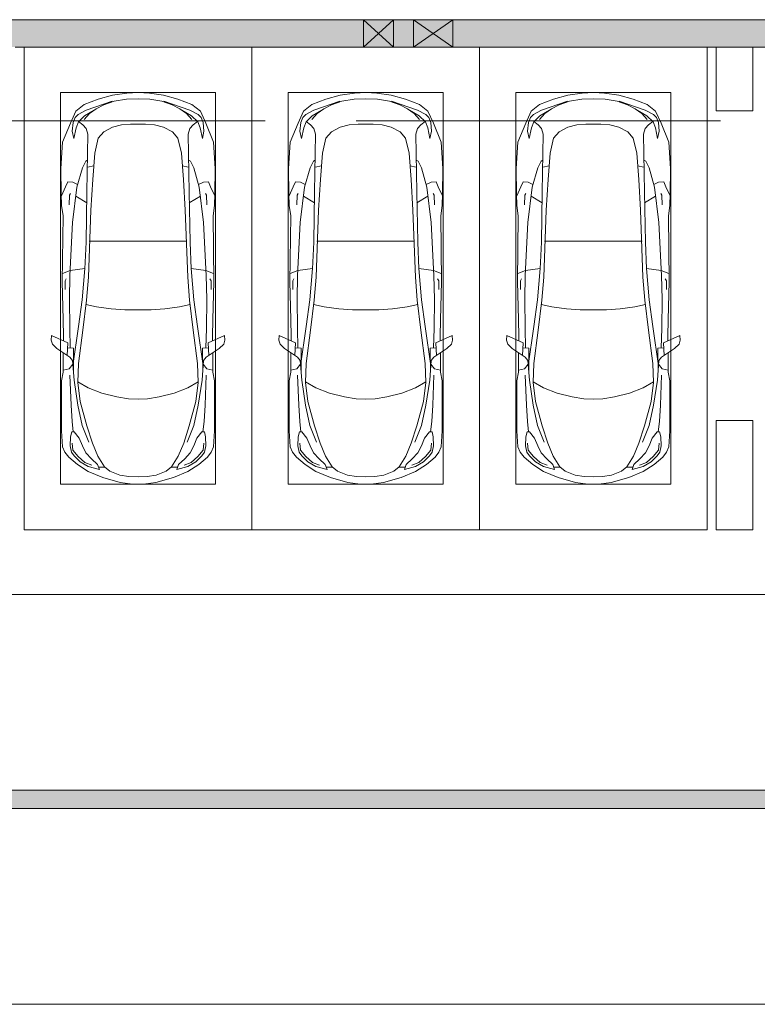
# Model space of a CAD drawing. Header units: millimetres. Extents: x -32229 to 169101, y -13689 to 125138.
# Tile 194 of 256: x 73685 to 81785, y 110550 to 121360. Entities that reach past the tile are written whole.
import ezdxf

# ---------------------------------------------------------------- set-up
doc = ezdxf.new("R2010")
doc.units = ezdxf.units.MM
doc.linetypes.add('ADSK_Линия сетки', pattern=[5000, 4000, -500, 0, -500])
for name, color, linetype, lineweight in [('A-DETL-GENF-OTLN', 7, 'Continuous', 18), ('A-FLOR-____-OTLN', 7, 'Continuous', 18), ('A-GLAZ-____-MCUT', 7, 'Continuous', 9), ('A-GLAZ-____-OTLN', 7, 'Continuous', 18), ('A-WALL-____-MCUT', 7, 'Continuous', 40), ('A-WALL-____-OTLN', 7, 'Continuous', 18), ('A-WALL-____-PATT', 7, 'Continuous', 40), ('C-PRKG-____-OTLN', 7, 'Continuous', 18), ('M-EQPM-____-OTLN', 7, 'Continuous', 18), ('S-COLS-____-MCUT', 7, 'Continuous', 40), ('S-COLS-____-OTLN', 7, 'Continuous', 18), ('S-GRID-____-OTLN', 7, 'Continuous', 9)]:
    doc.layers.add(name, color=color, linetype=linetype, lineweight=lineweight)

# ---------------------------------------------------------------- blocks, each defined once
blk = doc.blocks.new('АР_Машиноместо - 5300x2500_С-2205627--01 ЭМ')
at = {"layer": 'A-DETL-GENF-OTLN', "color": 253, "lineweight": 13, "true_color": 0xaaaaaa}
for p, q in [((1053, -518), (862, -572)), ((1165, -503), (1053, -518)), ((1250, -500), (1165, -503)), ((1250, -500), (1335, -503)), ((1335, -503), (1447, -518)), ((1447, -518), (1638, -572)), ((702, -640), (584, -715)), ((862, -572), (702, -640)), ((941, -642), (882, -692)), ((1051, -599), (941, -642)), ((1149, -583), (1051, -599)), ((1250, -582), (1149, -583)), ((1250, -582), (1351, -583)), ((1351, -583), (1449, -599)), ((1449, -599), (1559, -642)), ((1559, -642), (1618, -692)), ((1638, -572), (1798, -640)), ((1798, -640), (1916, -715)), ((584, -715), (489, -796)), ((616, -746), (550, -812)), ((704, -696), (616, -746)), ((825, -661), (704, -696)), ((738, -778), (805, -716)), ((805, -716), (825, -661)), ((882, -692), (809, -809)), ((888, -686), (815, -687)), ((1612, -686), (1685, -687)), ((1618, -692), (1691, -809)), ((1695, -716), (1675, -661)), ((1675, -661), (1796, -696)), ((1762, -778), (1695, -716)), ((1796, -696), (1884, -746)), ((1884, -746), (1950, -812)), ((1916, -715), (2011, -796)), ((446, -853), (421, -911)), ((489, -796), (446, -853)), ((519, -852), (506, -920)), ((550, -812), (519, -852)), ((639, -920), (677, -844)), ((677, -844), (738, -778)), ((809, -809), (749, -950)), ((1691, -809), (1751, -950)), ((1823, -844), (1762, -778)), ((1861, -920), (1823, -844)), ((1950, -812), (1981, -852)), ((1981, -852), (1994, -920)), ((2011, -796), (2054, -853)), ((2054, -853), (2079, -911)), ((421, -911), (409, -1087)), ((506, -920), (510, -1019)), ((603, -1005), (639, -920)), ((749, -950), (687, -1141)), ((1751, -950), (1813, -1141)), ((1897, -1005), (1861, -920)), ((1994, -920), (1990, -1019)), ((2079, -911), (2091, -1087)), ((510, -1019), (522, -1074)), ((522, -1074), (549, -1076)), ((549, -1076), (603, -1005)), ((1951, -1076), (1897, -1005)), ((1978, -1074), (1951, -1076)), ((1990, -1019), (1978, -1074)), ((409, -1087), (411, -1634)), ((687, -1141), (615, -1410)), ((1813, -1141), (1885, -1410)), ((2091, -1087), (2089, -1634)), ((615, -1410), (589, -1616)), ((704, -1557), (853, -1499)), ((853, -1499), (1017, -1460)), ((1017, -1460), (1147, -1439)), ((1147, -1439), (1250, -1434)), ((1353, -1439), (1250, -1434)), ((1483, -1460), (1353, -1439)), ((1647, -1499), (1483, -1460)), ((1796, -1557), (1647, -1499)), ((1885, -1410), (1911, -1616)), ((589, -1616), (596, -1825)), ((590, -1624), (704, -1557)), ((1910, -1624), (1796, -1557)), ((1911, -1616), (1904, -1825)), ((411, -1634), (427, -1731)), ((547, -1643), (531, -1858)), ((1953, -1643), (1969, -1858)), ((2089, -1634), (2073, -1731)), ((427, -1731), (427, -1943)), ((495, -1765), (427, -1753)), ((534, -1817), (495, -1765)), ((597, -2231), (535, -1798)), ((541, -1994), (540, -1733)), ((596, -1825), (645, -2192)), ((1904, -1825), (1855, -2192)), ((1903, -2231), (1965, -1798)), ((1959, -1994), (1960, -1733)), ((1966, -1817), (2005, -1765)), ((2005, -1765), (2073, -1753)), ((2073, -1731), (2073, -1943)), ((501, -1894), (358, -1990)), ((480, -2053), (471, -1914)), ((531, -1858), (501, -1894)), ((1969, -1858), (1999, -1894)), ((1999, -1894), (2142, -1990)), ((2020, -2053), (2029, -1914)), ((309, -2036), (297, -2080)), ((301, -2131), (480, -2053)), ((358, -1990), (309, -2036)), ((541, -1994), (476, -1998)), ((506, -1996), (500, -2210)), ((1959, -1994), (2024, -1998)), ((1994, -1996), (2000, -2210)), ((2199, -2131), (2020, -2053)), ((2142, -1990), (2191, -2036)), ((2191, -2036), (2203, -2080)), ((297, -2080), (301, -2131)), ((428, -2308), (432, -2120)), ((432, -2120), (431, -2074)), ((2068, -2120), (2069, -2074)), ((2072, -2308), (2068, -2120)), ((2203, -2080), (2199, -2131)), ((500, -2210), (496, -2532)), ((637, -2526), (597, -2231)), ((645, -2192), (684, -2522)), ((1855, -2192), (1816, -2522)), ((1863, -2526), (1903, -2231)), ((2000, -2210), (2004, -2532)), ((418, -2723), (428, -2308)), ((2082, -2723), (2072, -2308)), ((496, -2532), (501, -2790)), ((637, -2526), (666, -2867)), ((684, -2522), (705, -2775)), ((1816, -2522), (1795, -2775)), ((1863, -2526), (1834, -2867)), ((2004, -2532), (1999, -2790)), ((448, -2639), (448, -2734)), ((2052, -2639), (2052, -2734)), ((426, -3447), (418, -2723)), ((448, -2734), (460, -2756)), ((501, -2790), (531, -3375)), ((705, -2775), (731, -3508)), ((1795, -2775), (1769, -3508)), ((1999, -2790), (1969, -3375)), ((2052, -2734), (2040, -2756)), ((2074, -3447), (2082, -2723)), ((505, -2847), (421, -2813)), ((666, -2867), (505, -2847)), ((666, -2865), (679, -3159)), ((1834, -2865), (1821, -3159)), ((1834, -2867), (1995, -2847)), ((1995, -2847), (2079, -2813)), ((679, -3159), (689, -3706)), ((1821, -3159), (1811, -3706)), ((409, -3560), (426, -3447)), ((531, -3375), (579, -3763)), ((1969, -3375), (1921, -3763)), ((2091, -3560), (2074, -3447)), ((406, -3688), (409, -3560)), ((495, -3566), (497, -3672)), ((731, -3508), (752, -3846)), ((1769, -3508), (1748, -3846)), ((2005, -3566), (2003, -3672)), ((2094, -3688), (2091, -3560)), ((408, -3667), (453, -3766)), ((497, -3672), (510, -3691)), ((687, -3589), (566, -3664)), ((1813, -3589), (1934, -3664)), ((2003, -3672), (1990, -3691)), ((2092, -3667), (2047, -3766)), ((403, -3968), (406, -3688)), ((453, -3766), (478, -3819)), ((579, -3763), (639, -3975)), ((689, -3706), (700, -4345)), ((1811, -3706), (1800, -4345)), ((1921, -3763), (1861, -3975)), ((2047, -3766), (2022, -3819)), ((2097, -3968), (2094, -3688)), ((478, -3819), (533, -3818)), ((533, -3818), (586, -3790)), ((752, -3846), (774, -4133)), ((1748, -3846), (1726, -4133)), ((1967, -3818), (1914, -3790)), ((2022, -3819), (1967, -3818)), ((420, -4254), (403, -3968)), ((639, -3975), (675, -4045)), ((1861, -3975), (1825, -4045)), ((2080, -4254), (2097, -3968)), ((675, -4045), (695, -4058)), ((1825, -4045), (1805, -4058)), ((774, -4133), (812, -4299)), ((1726, -4133), (1688, -4299)), ((507, -4463), (420, -4254)), ((544, -4295), (528, -4375)), ((569, -4413), (544, -4295)), ((812, -4299), (873, -4370)), ((1688, -4299), (1627, -4370)), ((1931, -4413), (1956, -4295)), ((1956, -4295), (1972, -4375)), ((1993, -4463), (2080, -4254)), ((528, -4375), (536, -4471)), ((595, -4479), (569, -4413)), ((680, -4406), (645, -4445)), ((700, -4345), (680, -4406)), ((873, -4370), (970, -4419)), ((970, -4419), (1070, -4447)), ((1530, -4419), (1430, -4447)), ((1627, -4370), (1530, -4419)), ((1800, -4345), (1820, -4406)), ((1820, -4406), (1855, -4445)), ((1905, -4479), (1931, -4413)), ((1972, -4375), (1964, -4471)), ((566, -4595), (507, -4463)), ((536, -4471), (558, -4526)), ((558, -4526), (591, -4560)), ((662, -4543), (595, -4479)), ((645, -4445), (597, -4481)), ((717, -4569), (660, -4505)), ((1070, -4447), (1167, -4453)), ((1167, -4453), (1250, -4454)), ((1333, -4453), (1250, -4454)), ((1430, -4447), (1333, -4453)), ((1783, -4569), (1840, -4505)), ((1838, -4543), (1905, -4479)), ((1855, -4445), (1903, -4481)), ((1942, -4526), (1909, -4560)), ((1934, -4595), (1993, -4463)), ((1964, -4471), (1942, -4526)), ((659, -4670), (566, -4595)), ((591, -4560), (681, -4606)), ((788, -4618), (662, -4543)), ((681, -4606), (967, -4704)), ((791, -4620), (717, -4569)), ((874, -4665), (791, -4620)), ((1819, -4606), (1533, -4704)), ((1626, -4665), (1709, -4620)), ((1709, -4620), (1783, -4569)), ((1712, -4618), (1838, -4543)), ((1909, -4560), (1819, -4606)), ((1841, -4670), (1934, -4595)), ((813, -4729), (659, -4670)), ((970, -4772), (813, -4729)), ((988, -4707), (874, -4665)), ((1122, -4726), (988, -4707)), ((1250, -4732), (1122, -4726)), ((1250, -4732), (1378, -4726)), ((1378, -4726), (1512, -4707)), ((1512, -4707), (1626, -4665)), ((1530, -4772), (1687, -4729)), ((1687, -4729), (1841, -4670)), ((1126, -4794), (970, -4772)), ((1250, -4800), (1126, -4794)), ((1250, -4800), (1374, -4794)), ((1374, -4794), (1530, -4772))]:
    blk.add_line(p, q, dxfattribs=at)
at = {"layer": 'A-DETL-GENF-OTLN', "color": 254, "lineweight": 13, "true_color": 0xd4d4d4}
for p, q in [((665, -740), (592, -805)), ((743, -708), (665, -740)), ((1757, -708), (1835, -740)), ((1835, -740), (1908, -805)), ((592, -805), (535, -874)), ((1908, -805), (1965, -874)), ((535, -874), (528, -949)), ((710, -963), (637, -1146)), ((1790, -963), (1863, -1146)), ((1965, -874), (1972, -949)), ((537, -1076), (525, -1189)), ((1963, -1076), (1975, -1189)), ((525, -1189), (514, -1369)), ((637, -1146), (590, -1368)), ((1863, -1146), (1910, -1368)), ((1975, -1189), (1986, -1369)), ((514, -1369), (502, -1696)), ((590, -1368), (547, -1643)), ((1910, -1368), (1953, -1643)), ((1986, -1369), (1998, -1696)), ((678, -2473), (795, -2446)), ((795, -2446), (956, -2427)), ((956, -2427), (1105, -2414)), ((1105, -2414), (1250, -2413)), ((1395, -2414), (1250, -2413)), ((1544, -2427), (1395, -2414)), ((1705, -2446), (1544, -2427)), ((1822, -2473), (1705, -2446)), ((715, -3168), (1250, -3167)), ((1785, -3168), (1250, -3167)), ((695, -3980), (765, -3997)), ((1805, -3980), (1735, -3997))]:
    blk.add_line(p, q, dxfattribs=at)
at = {"layer": 'C-PRKG-____-OTLN', "color": 253, "lineweight": 13, "true_color": 0xaaaaaa}
for p, q in [((2500, 0), (0, 0)), ((0, 0), (0, -5300)), ((2500, 0), (2500, -5300)), ((400, -500), (400, -4800)), ((400, -500), (2100, -500)), ((2100, -500), (2100, -4800)), ((400, -4800), (2100, -4800))]:
    blk.add_line(p, q, dxfattribs=at)
blk = doc.blocks.new('АР_Машиноместо - 5300x2500_С-3113488--01 ЭМ')
at = {"layer": 'A-DETL-GENF-OTLN', "color": 253, "lineweight": 13, "true_color": 0xaaaaaa}
for p, q in [((970, 4772), (813, 4729)), ((1126, 4794), (970, 4772)), ((1250, 4800), (1126, 4794)), ((1250, 4800), (1374, 4794)), ((1374, 4794), (1530, 4772)), ((1530, 4772), (1687, 4729)), ((659, 4670), (566, 4595)), ((813, 4729), (659, 4670)), ((681, 4606), (967, 4704)), ((874, 4665), (791, 4620)), ((988, 4707), (874, 4665)), ((1122, 4726), (988, 4707)), ((1250, 4732), (1122, 4726)), ((1250, 4732), (1378, 4726)), ((1378, 4726), (1512, 4707)), ((1512, 4707), (1626, 4665)), ((1819, 4606), (1533, 4704)), ((1626, 4665), (1709, 4620)), ((1687, 4729), (1841, 4670)), ((1841, 4670), (1934, 4595)), ((566, 4595), (507, 4463)), ((558, 4526), (591, 4560)), ((591, 4560), (681, 4606)), ((662, 4543), (595, 4479)), ((717, 4569), (660, 4505)), ((788, 4618), (662, 4543)), ((791, 4620), (717, 4569)), ((1709, 4620), (1783, 4569)), ((1712, 4618), (1838, 4543)), ((1783, 4569), (1840, 4505)), ((1909, 4560), (1819, 4606)), ((1838, 4543), (1905, 4479)), ((1942, 4526), (1909, 4560)), ((1934, 4595), (1993, 4463)), ((507, 4463), (420, 4254)), ((528, 4375), (536, 4471)), ((536, 4471), (558, 4526)), ((595, 4479), (569, 4413)), ((645, 4445), (597, 4481)), ((680, 4406), (645, 4445)), ((970, 4419), (1070, 4447)), ((1070, 4447), (1167, 4453)), ((1167, 4453), (1250, 4454)), ((1333, 4453), (1250, 4454)), ((1430, 4447), (1333, 4453)), ((1530, 4419), (1430, 4447)), ((1820, 4406), (1855, 4445)), ((1855, 4445), (1903, 4481)), ((1905, 4479), (1931, 4413)), ((1964, 4471), (1942, 4526)), ((1972, 4375), (1964, 4471)), ((1993, 4463), (2080, 4254)), ((544, 4295), (528, 4375)), ((569, 4413), (544, 4295)), ((700, 4345), (680, 4406)), ((689, 3706), (700, 4345)), ((812, 4299), (873, 4370)), ((873, 4370), (970, 4419)), ((1627, 4370), (1530, 4419)), ((1688, 4299), (1627, 4370)), ((1800, 4345), (1820, 4406)), ((1811, 3706), (1800, 4345)), ((1931, 4413), (1956, 4295)), ((1956, 4295), (1972, 4375)), ((420, 4254), (403, 3968)), ((774, 4133), (812, 4299)), ((1726, 4133), (1688, 4299)), ((2080, 4254), (2097, 3968)), ((752, 3846), (774, 4133)), ((1748, 3846), (1726, 4133)), ((639, 3975), (675, 4045)), ((675, 4045), (695, 4058)), ((1825, 4045), (1805, 4058)), ((1861, 3975), (1825, 4045)), ((403, 3968), (406, 3688)), ((579, 3763), (639, 3975)), ((1921, 3763), (1861, 3975)), ((2097, 3968), (2094, 3688)), ((453, 3766), (478, 3819)), ((478, 3819), (533, 3818)), ((533, 3818), (586, 3790)), ((731, 3508), (752, 3846)), ((1769, 3508), (1748, 3846)), ((1967, 3818), (1914, 3790)), ((2022, 3819), (1967, 3818)), ((2047, 3766), (2022, 3819)), ((406, 3688), (409, 3560)), ((408, 3667), (453, 3766)), ((497, 3672), (510, 3691)), ((531, 3375), (579, 3763)), ((679, 3159), (689, 3706)), ((1821, 3159), (1811, 3706)), ((1969, 3375), (1921, 3763)), ((2003, 3672), (1990, 3691)), ((2092, 3667), (2047, 3766)), ((2094, 3688), (2091, 3560)), ((495, 3566), (497, 3672)), ((687, 3589), (566, 3664)), ((1813, 3589), (1934, 3664)), ((2005, 3566), (2003, 3672)), ((409, 3560), (426, 3447)), ((705, 2775), (731, 3508)), ((1795, 2775), (1769, 3508)), ((2091, 3560), (2074, 3447)), ((426, 3447), (418, 2723)), ((501, 2790), (531, 3375)), ((1999, 2790), (1969, 3375)), ((2074, 3447), (2082, 2723)), ((666, 2865), (679, 3159)), ((1834, 2865), (1821, 3159)), ((505, 2847), (421, 2813)), ((666, 2867), (505, 2847)), ((637, 2526), (666, 2867)), ((1834, 2867), (1995, 2847)), ((1863, 2526), (1834, 2867)), ((1995, 2847), (2079, 2813)), ((418, 2723), (428, 2308)), ((448, 2734), (460, 2756)), ((448, 2639), (448, 2734)), ((496, 2532), (501, 2790)), ((684, 2522), (705, 2775)), ((1816, 2522), (1795, 2775)), ((2004, 2532), (1999, 2790)), ((2052, 2734), (2040, 2756)), ((2052, 2639), (2052, 2734)), ((2082, 2723), (2072, 2308)), ((500, 2210), (496, 2532)), ((637, 2526), (597, 2231)), ((645, 2192), (684, 2522)), ((1855, 2192), (1816, 2522)), ((1863, 2526), (1903, 2231)), ((2000, 2210), (2004, 2532)), ((428, 2308), (432, 2120)), ((2072, 2308), (2068, 2120)), ((506, 1996), (500, 2210)), ((597, 2231), (535, 1798)), ((596, 1825), (645, 2192)), ((1904, 1825), (1855, 2192)), ((1903, 2231), (1965, 1798)), ((1994, 1996), (2000, 2210)), ((297, 2080), (301, 2131)), ((309, 2036), (297, 2080)), ((301, 2131), (480, 2053)), ((432, 2120), (431, 2074)), ((2199, 2131), (2020, 2053)), ((2068, 2120), (2069, 2074)), ((2191, 2036), (2203, 2080)), ((2203, 2080), (2199, 2131)), ((358, 1990), (309, 2036)), ((501, 1894), (358, 1990)), ((480, 2053), (471, 1914)), ((541, 1994), (476, 1998)), ((541, 1994), (540, 1733)), ((1959, 1994), (2024, 1998)), ((1959, 1994), (1960, 1733)), ((1999, 1894), (2142, 1990)), ((2020, 2053), (2029, 1914)), ((2142, 1990), (2191, 2036)), ((427, 1731), (427, 1943)), ((531, 1858), (501, 1894)), ((547, 1643), (531, 1858)), ((1953, 1643), (1969, 1858)), ((1969, 1858), (1999, 1894)), ((2073, 1731), (2073, 1943)), ((411, 1634), (427, 1731)), ((495, 1765), (427, 1753)), ((534, 1817), (495, 1765)), ((589, 1616), (596, 1825)), ((1911, 1616), (1904, 1825)), ((1966, 1817), (2005, 1765)), ((2005, 1765), (2073, 1753)), ((2089, 1634), (2073, 1731)), ((409, 1087), (411, 1634)), ((590, 1624), (704, 1557)), ((1910, 1624), (1796, 1557)), ((2091, 1087), (2089, 1634)), ((615, 1410), (589, 1616)), ((704, 1557), (853, 1499)), ((1796, 1557), (1647, 1499)), ((1885, 1410), (1911, 1616)), ((687, 1141), (615, 1410)), ((853, 1499), (1017, 1460)), ((1017, 1460), (1147, 1439)), ((1147, 1439), (1250, 1434)), ((1353, 1439), (1250, 1434)), ((1483, 1460), (1353, 1439)), ((1647, 1499), (1483, 1460)), ((1813, 1141), (1885, 1410)), ((421, 911), (409, 1087)), ((749, 950), (687, 1141)), ((1751, 950), (1813, 1141)), ((2079, 911), (2091, 1087)), ((506, 920), (510, 1019)), ((510, 1019), (522, 1074)), ((522, 1074), (549, 1076)), ((549, 1076), (603, 1005)), ((603, 1005), (639, 920)), ((1897, 1005), (1861, 920)), ((1951, 1076), (1897, 1005)), ((1978, 1074), (1951, 1076)), ((1990, 1019), (1978, 1074)), ((1994, 920), (1990, 1019)), ((446, 853), (421, 911)), ((519, 852), (506, 920)), ((639, 920), (677, 844)), ((809, 809), (749, 950)), ((1691, 809), (1751, 950)), ((1861, 920), (1823, 844)), ((1981, 852), (1994, 920)), ((2054, 853), (2079, 911)), ((489, 796), (446, 853)), ((584, 715), (489, 796)), ((550, 812), (519, 852)), ((616, 746), (550, 812)), ((677, 844), (738, 778)), ((738, 778), (805, 716)), ((882, 692), (809, 809)), ((1618, 692), (1691, 809)), ((1762, 778), (1695, 716)), ((1823, 844), (1762, 778)), ((1884, 746), (1950, 812)), ((1916, 715), (2011, 796)), ((1950, 812), (1981, 852)), ((2011, 796), (2054, 853)), ((702, 640), (584, 715)), ((704, 696), (616, 746)), ((825, 661), (704, 696)), ((805, 716), (825, 661)), ((888, 686), (815, 687)), ((941, 642), (882, 692)), ((1559, 642), (1618, 692)), ((1612, 686), (1685, 687)), ((1695, 716), (1675, 661)), ((1675, 661), (1796, 696)), ((1796, 696), (1884, 746)), ((1798, 640), (1916, 715)), ((862, 572), (702, 640)), ((1053, 518), (862, 572)), ((1051, 599), (941, 642)), ((1149, 583), (1051, 599)), ((1250, 582), (1149, 583)), ((1250, 582), (1351, 583)), ((1351, 583), (1449, 599)), ((1447, 518), (1638, 572)), ((1449, 599), (1559, 642)), ((1638, 572), (1798, 640)), ((1165, 503), (1053, 518)), ((1250, 500), (1165, 503)), ((1250, 500), (1335, 503)), ((1335, 503), (1447, 518))]:
    blk.add_line(p, q, dxfattribs=at)
at = {"layer": 'A-DETL-GENF-OTLN', "color": 254, "lineweight": 13, "true_color": 0xd4d4d4}
for p, q in [((695, 3980), (765, 3997)), ((1805, 3980), (1735, 3997)), ((715, 3168), (1250, 3167)), ((1785, 3168), (1250, 3167)), ((678, 2473), (795, 2446)), ((795, 2446), (956, 2427)), ((956, 2427), (1105, 2414)), ((1105, 2414), (1250, 2413)), ((1395, 2414), (1250, 2413)), ((1544, 2427), (1395, 2414)), ((1705, 2446), (1544, 2427)), ((1822, 2473), (1705, 2446)), ((514, 1369), (502, 1696)), ((590, 1368), (547, 1643)), ((1910, 1368), (1953, 1643)), ((1986, 1369), (1998, 1696)), ((525, 1189), (514, 1369)), ((637, 1146), (590, 1368)), ((1863, 1146), (1910, 1368)), ((1975, 1189), (1986, 1369)), ((537, 1076), (525, 1189)), ((710, 963), (637, 1146)), ((1790, 963), (1863, 1146)), ((1963, 1076), (1975, 1189)), ((535, 874), (528, 949)), ((592, 805), (535, 874)), ((1908, 805), (1965, 874)), ((1965, 874), (1972, 949)), ((665, 740), (592, 805)), ((1835, 740), (1908, 805)), ((743, 708), (665, 740)), ((1757, 708), (1835, 740))]:
    blk.add_line(p, q, dxfattribs=at)
at = {"layer": 'C-PRKG-____-OTLN', "color": 253, "lineweight": 13, "true_color": 0xaaaaaa}
for p, q in [((0, 0), (0, 5300)), ((2500, 0), (2500, 5300)), ((400, 4800), (2100, 4800)), ((400, 500), (400, 4800)), ((2100, 500), (2100, 4800)), ((400, 500), (2100, 500)), ((2500, 0), (0, 0))]:
    blk.add_line(p, q, dxfattribs=at)
blk = doc.blocks.new('АР_Лоток - 200х100h_ЛВ1-7512156--01 ЭМ')
at = {"layer": 'M-EQPM-____-OTLN', "lineweight": 13, "true_color": 0xf3f3f3}
blk.add_hatch(color=7, dxfattribs=at).paths.add_polyline_path([(8340, -100), (23300, -100), (23300, 100), (0, 100), (0, -100), (7326, -100)])
blk = doc.blocks.new('АР_Отверстие прямоугольное - ВК-5556747--01 ЭМ')
at = {"layer": 'A-GLAZ-____-OTLN', "lineweight": 13, "true_color": 0xf0f0f0}
blk.add_hatch(color=7, dxfattribs=at).paths.add_polyline_path([(340, -150), (340, 150), (-90, 150), (-90, -150)])
at = {"layer": 'A-GLAZ-____-MCUT', "color": 253, "lineweight": 13, "true_color": 0xaaaaaa}
for p, q in [((-90, 150), (-90, -150)), ((340, 150), (340, -150))]:
    blk.add_line(p, q, dxfattribs=at)
at = {"layer": 'A-GLAZ-____-OTLN', "color": 253, "lineweight": 5, "true_color": 0xaaaaaa}
for p, q in [((340, 150), (-90, -150)), ((-90, 150), (340, -150))]:
    blk.add_line(p, q, dxfattribs=at)
at = {"layer": 'A-GLAZ-____-OTLN', "color": 253, "lineweight": 13, "true_color": 0xaaaaaa}
for p, q in [((340, 150), (-90, 150)), ((-90, 150), (-90, -150)), ((340, -150), (340, 150)), ((-90, -150), (340, -150))]:
    blk.add_line(p, q, dxfattribs=at)
blk = doc.blocks.new('АР_Отверстие прямоугольное - ВК-5556880--01 ЭМ')
at = {"layer": 'A-GLAZ-____-OTLN', "lineweight": 13, "true_color": 0xf0f0f0}
blk.add_hatch(color=7, dxfattribs=at).paths.add_polyline_path([(290, -150), (290, 150), (-40, 150), (-40, -150)])
at = {"layer": 'A-GLAZ-____-MCUT', "color": 253, "lineweight": 13, "true_color": 0xaaaaaa}
for p, q in [((-40, 150), (-40, -150)), ((290, 150), (290, -150))]:
    blk.add_line(p, q, dxfattribs=at)
at = {"layer": 'A-GLAZ-____-OTLN', "color": 253, "lineweight": 5, "true_color": 0xaaaaaa}
for p, q in [((290, 150), (-40, -150)), ((-40, 150), (290, -150))]:
    blk.add_line(p, q, dxfattribs=at)
at = {"layer": 'A-GLAZ-____-OTLN', "color": 253, "lineweight": 13, "true_color": 0xaaaaaa}
for p, q in [((290, 150), (-40, 150)), ((-40, 150), (-40, -150)), ((290, -150), (290, 150)), ((-40, -150), (290, -150))]:
    blk.add_line(p, q, dxfattribs=at)
blk = doc.blocks.new('Наметкина 10_РД_АР_П_отсоединено_rvt-1--01 ЭМ')
at = {"layer": 'A-WALL-____-PATT', "lineweight": 5, "true_color": 0xaaaaaa}
h = blk.add_hatch(dxfattribs=at)
h.set_pattern_fill('FP_1', color=253, style=0, pattern_type=2)
h.set_pattern_definition([(45, (0, 0), (-228.0985, 228.0985), []), (45, (228.1, 0), (-228.0985, 228.0985), [403.225, -80.645, 6.706, -73.939])])
h.paths.add_polyline_path([(116823, 121060), (117694, 121060), (117558, 121360), (78440, 121360), (78440, 121060), (116629, 121060)])
h.paths.add_polyline_path([(77460, 121060), (77460, 121360), (67048, 121360), (67048, 121060), (73235, 121060)])
h.paths.add_polyline_path([(52231, 121060), (65723, 121060), (65723, 121360), (49335, 121360), (49335, 121060), (51809, 121060)])
h.paths.add_polyline_path([(78010, 121060), (78010, 121360), (77790, 121360), (77790, 121060)])
h.paths.add_polyline_path([(66723, 121060), (66723, 121360), (66048, 121360), (66048, 121060)])
at = {"layer": 'A-FLOR-____-OTLN', "color": 253, "lineweight": 13, "true_color": 0xaaaaaa}
for p, q in [((47985, 115050), (119580, 115050)), ((47985, 115050), (119580, 115050)), ((50135, 112900), (117430, 112900)), ((117430, 112700), (50135, 112700)), ((119580, 110550), (47985, 110550)), ((49635, 110550), (121339, 110550))]:
    blk.add_line(p, q, dxfattribs=at)
at = {"layer": 'A-WALL-____-MCUT', "color": 253, "lineweight": 13, "true_color": 0xaaaaaa}
for p, q in [((77460, 121360), (67048, 121360)), ((77790, 121360), (77460, 121360)), ((78010, 121360), (77790, 121360)), ((78440, 121360), (78010, 121360)), ((117558, 121360), (78440, 121360)), ((73635, 121060), (77460, 121060)), ((77460, 121060), (77790, 121060)), ((77790, 121060), (78010, 121060)), ((78010, 121060), (78440, 121060)), ((78440, 121060), (81335, 121060)), ((81735, 121060), (89435, 121060))]:
    blk.add_line(p, q, dxfattribs=at)
at = {"layer": 'A-WALL-____-OTLN', "color": 253, "lineweight": 13, "true_color": 0xaaaaaa}
blk.add_line((81335, 121060), (81735, 121060), dxfattribs=at)
at = {"layer": 'S-COLS-____-MCUT', "color": 253, "lineweight": 15, "true_color": 0xaaaaaa}
for p, q in [((81335, 121060), (81335, 120360)), ((81735, 120360), (81735, 121060)), ((81335, 120360), (81735, 120360)), ((81735, 116960), (81335, 116960)), ((81335, 116960), (81335, 115760)), ((81735, 115760), (81735, 116960)), ((81335, 115760), (81735, 115760))]:
    blk.add_line(p, q, dxfattribs=at)
at = {"layer": 'S-COLS-____-OTLN', "color": 253, "lineweight": 15, "true_color": 0xaaaaaa}
blk.add_line((81735, 121060), (81335, 121060), dxfattribs=at)
at = {"layer": 'A-GLAZ-____-OTLN', "color": 253, "lineweight": 13, "true_color": 0xaaaaaa}
for name, p in [('АР_Отверстие прямоугольное - ВК-5556880--01 ЭМ', (77500, 121210)), ('АР_Отверстие прямоугольное - ВК-5556747--01 ЭМ', (78100, 121210))]:
    blk.add_blockref(name, p, dxfattribs=at)
at = {"layer": 'C-PRKG-____-OTLN', "color": 253, "lineweight": 13, "true_color": 0xaaaaaa}
for p in [(73735, 115760), (78735, 115760)]:
    blk.add_blockref('АР_Машиноместо - 5300x2500_С-3113488--01 ЭМ', p, dxfattribs=at)
at = {"layer": 'C-PRKG-____-OTLN', "color": 253, "lineweight": 13, "true_color": 0xaaaaaa, "rotation": 180}
blk.add_blockref('АР_Машиноместо - 5300x2500_С-2205627--01 ЭМ', (78735, 115760), dxfattribs=at)
at = {"layer": 'M-EQPM-____-OTLN', "color": 253, "lineweight": 13, "true_color": 0xaaaaaa}
blk.add_blockref('АР_Лоток - 200х100h_ЛВ1-7512156--01 ЭМ', (65410, 112800), dxfattribs=at)

msp = doc.modelspace()

# ---------------------------------------------------------------- linework, layer by layer
at = {"layer": 'S-GRID-____-OTLN', "color": 253, "linetype": 'ADSK_Линия сетки', "true_color": 0xaaaaaa}
msp.add_line((131381.2, 120250), (-30593.4, 120250), dxfattribs=at)

# ---------------------------------------------------------------- block references
at = {"lineweight": 5}
msp.add_blockref('Наметкина 10_РД_АР_П_отсоединено_rvt-1--01 ЭМ', (0, 0), dxfattribs=at)

doc.saveas('drawing.dxf')
